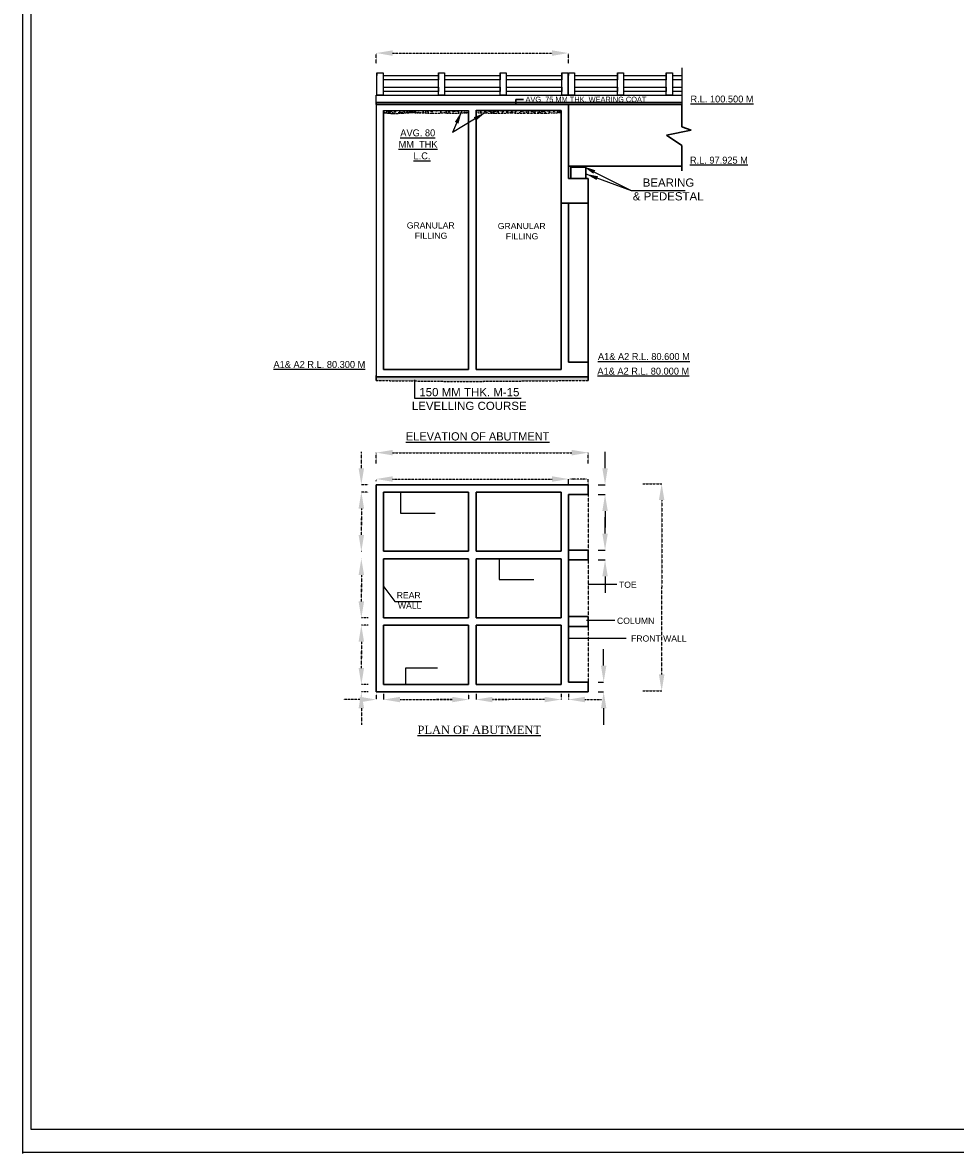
# Model space of a CAD drawing. Header units: inches. Extents: x -1841658761 to 3039153, y 1727 to 2165588347.
# Tile 27 of 41: x 579438 to 692978, y 826489 to 964042. Entities that reach past the tile are written whole.
import ezdxf

# ---------------------------------------------------------------- set-up
doc = ezdxf.new("R2010")
doc.units = ezdxf.units.IN
doc.header["$MEASUREMENT"] = 0
doc.linetypes.add('DASHED', pattern=[0.75, 0.5, -0.25])
doc.layers.add('text', color=7, linetype='Continuous')
doc.styles.add('02', font='romans.shx')
doc.dimstyles.get("Standard").update_dxf_attribs({"dimtxt": 0.18, "dimasz": 0.18, "dimexe": 0.18, "dimexo": 0.0625, "dimgap": 0.09, "dimtad": 0, "dimtih": 1, "dimtoh": 1, "dimdec": 4, "dimzin": 0, "dimdsep": 46, "dimtxsty": 'Standard', "dimcen": 0.09, "dimadec": 0, "dimazin": 0, "dimtfac": 1, "dimtdec": 4, "dimtofl": 0, "dimtmove": 0, "dimatfit": 3, "dimfxl": 1, "dimtolj": 1, "dimtzin": 0, "dimarcsym": 0})
pattern_1 = [(50, (-4437031.1, 937129.93), (717.26018, -62.752135), [75, -825]), (355, (-4437031.1, 937129.9), (-138.75133, 752.19213), [60, -660]), (100.4514, (-4436971.34, 937124.7), (578.50938, 689.43954), [63.74019, -701.14211]), (46.1842, (-4437031.1, 937329.9), (1067.24105, -165.51901), [112.5, -1237.5]), (96.6356, (-4436942.2, 937316.1), (934.6627, 974.11787), [95.61029, -1051.713]), (351.1842, (-4437031.1, 937329.9), (934.66195, 974.1186), [90, -990]), (21, (-4436931.1, 937279.93), (596.90705, -402.61889), [75, -825]), (326, (-4436931.1, 937279.9), (243.31533, 725.15005), [60, -660]), (71.4514, (-4436881.4, 937246.4), (840.22263, 322.5305), [63.74019, -701.14211]), (37.5, (-4437031.1, 937129.93), (12.159855, 332.893854), [0, -652, 0, -670, 0, -662.5]), (7.5, (-4437031.1, 937129.93), (263.069537, 394.411712), [0, -382, 0, -637, 0, -252.5]), (327.5, (-4437254.1, 937129.93), (533.822436, -22.554872), [0, -250, 0, -780, 0, -1035]), (317.5, (-4437354.1, 937129.93), (583.18617, 100.104982), [0, -325, 0, -518, 0, -735])]

# ---------------------------------------------------------------- blocks, each defined once
blk = doc.blocks.new('*D105')
at = {"color": 3, "lineweight": -2, "transparency": 16777216}
for p, q in [((650164, 885829), (650164, 887829)), ((649498, 883829), (650164, 883829)), ((649498, 882629), (650164, 882629)), ((650164, 880629), (650164, 878629))]:
    blk.add_line(p, q, dxfattribs=at)
at = {"color": 3, "transparency": 16777216}
for points in [[(649831, 885829), (650497, 885829), (650164, 883829)], [(649831, 880629), (650497, 880629), (650164, 882629)]]:
    blk.add_solid(points, dxfattribs=at)
at = {"layer": 'Defpoints', "color": 0, "transparency": 16777216}
for p in [(649498, 883829), (649498, 882629), (650164, 882629)]:
    blk.add_point(p, dxfattribs=at)
at = {"color": 0, "lineweight": 30, "transparency": 16777216, "insert": (650164, 883229), "char_height": 0.18, "attachment_point": 5}
blk.add_mtext('\\A1;400', dxfattribs=at)
blk = doc.blocks.new('*D106')
at = {"color": 3, "lineweight": -2, "transparency": 16777216}
for p, q in [((650333, 901879), (650333, 903879)), ((649498, 899879), (650333, 899879)), ((649498, 898679), (650333, 898679)), ((650333, 896679), (650333, 894679))]:
    blk.add_line(p, q, dxfattribs=at)
at = {"color": 3, "transparency": 16777216}
for points in [[(650000, 901879), (650666, 901879), (650333, 899879)], [(650000, 896679), (650666, 896679), (650333, 898679)]]:
    blk.add_solid(points, dxfattribs=at)
at = {"layer": 'Defpoints', "color": 0, "transparency": 16777216}
for p in [(649498, 899879), (650333, 899879), (649498, 898679)]:
    blk.add_point(p, dxfattribs=at)
at = {"color": 0, "lineweight": 30, "transparency": 16777216, "insert": (650333, 899279), "char_height": 0.18, "attachment_point": 5}
blk.add_mtext('\\A1;400', dxfattribs=at)
blk = doc.blocks.new('*D107')
at = {"color": 3, "lineweight": -2, "transparency": 16777216}
for p, q in [((650333, 909829), (650333, 911829)), ((649498, 907829), (650333, 907829)), ((649498, 906629), (650333, 906629)), ((650333, 904629), (650333, 902629))]:
    blk.add_line(p, q, dxfattribs=at)
at = {"color": 3, "transparency": 16777216}
for points in [[(650000, 909829), (650666, 909829), (650333, 907829)], [(650000, 904629), (650666, 904629), (650333, 906629)]]:
    blk.add_solid(points, dxfattribs=at)
at = {"layer": 'Defpoints', "color": 0, "transparency": 16777216}
for p in [(649498, 907829), (649498, 906629), (650333, 906629)]:
    blk.add_point(p, dxfattribs=at)
at = {"color": 0, "lineweight": 30, "transparency": 16777216, "insert": (650333, 907229), "char_height": 0.18, "attachment_point": 5}
blk.add_mtext('\\A1;400', dxfattribs=at)
blk = doc.blocks.new('*D108')
at = {"color": 0, "linetype": 'DASHED', "lineweight": -2, "transparency": 16777216}
for p, q in [((622482, 959082), (622482, 960338)), ((624482, 960338), (643882, 960338)), ((645882, 959082), (645882, 960338))]:
    blk.add_line(p, q, dxfattribs=at)
at = {"color": 0, "linetype": 'DASHED', "transparency": 16777216}
for points in [[(624482, 960671), (624482, 960004), (622482, 960338)], [(643882, 960671), (643882, 960004), (645882, 960338)]]:
    blk.add_solid(points, dxfattribs=at)
at = {"layer": 'Defpoints', "color": 0, "linetype": 'DASHED', "transparency": 16777216}
for p in [(645882, 960338), (622482, 959082), (645882, 959082)]:
    blk.add_point(p, dxfattribs=at)
at = {"color": 0, "linetype": 'DASHED', "transparency": 16777216, "insert": (634182, 960338), "char_height": 0.18, "attachment_point": 5}
blk.add_mtext('\\A1;ABUTMENT - 7800', dxfattribs=at)
blk = doc.blocks.new('*D109')
at = {"color": 0, "linetype": 'DASHED', "lineweight": -2, "transparency": 16777216}
for p, q in [((622482, 910426), (622482, 911728)), ((624482, 911728), (646282, 911728)), ((648282, 910426), (648282, 911728))]:
    blk.add_line(p, q, dxfattribs=at)
at = {"color": 0, "linetype": 'DASHED', "transparency": 16777216}
for points in [[(624482, 912062), (624482, 911395), (622482, 911728)], [(646282, 912062), (646282, 911395), (648282, 911728)]]:
    blk.add_solid(points, dxfattribs=at)
at = {"layer": 'Defpoints', "color": 0, "linetype": 'DASHED', "transparency": 16777216}
for p in [(648282, 911728), (622482, 910426), (648282, 910426)]:
    blk.add_point(p, dxfattribs=at)
at = {"color": 0, "linetype": 'DASHED', "transparency": 16777216, "insert": (635382, 911728), "char_height": 0.18, "attachment_point": 5}
blk.add_mtext('\\A1;8600', dxfattribs=at)
blk = doc.blocks.new('*D110')
at = {"color": 0, "linetype": 'DASHED', "lineweight": -2, "transparency": 16777216}
for p, q in [((622469, 908257), (622469, 908520)), ((624469, 908520), (643882, 908520)), ((645882, 907842), (645882, 908520))]:
    blk.add_line(p, q, dxfattribs=at)
at = {"color": 0, "linetype": 'DASHED', "transparency": 16777216}
for points in [[(624469, 908854), (624469, 908187), (622469, 908520)], [(643882, 908854), (643882, 908187), (645882, 908520)]]:
    blk.add_solid(points, dxfattribs=at)
at = {"layer": 'Defpoints', "color": 0, "linetype": 'DASHED', "transparency": 16777216}
for p in [(622469, 908257), (645882, 908520), (645882, 907842)]:
    blk.add_point(p, dxfattribs=at)
at = {"color": 0, "linetype": 'DASHED', "transparency": 16777216, "insert": (634176, 908520), "char_height": 0.18, "attachment_point": 5}
blk.add_mtext('\\A1;7800', dxfattribs=at)
blk = doc.blocks.new('*D111')
at = {"color": 0, "linetype": 'DASHED', "lineweight": -2, "transparency": 16777216}
for p, q in [((620669, 909829), (620669, 911829)), ((621508, 907829), (620669, 907829)), ((621508, 906929), (620669, 906929)), ((620669, 904929), (620669, 902929))]:
    blk.add_line(p, q, dxfattribs=at)
at = {"color": 0, "linetype": 'DASHED', "transparency": 16777216}
for points in [[(620335, 909829), (621002, 909829), (620669, 907829)], [(620335, 904929), (621002, 904929), (620669, 906929)]]:
    blk.add_solid(points, dxfattribs=at)
at = {"layer": 'Defpoints', "color": 0, "linetype": 'DASHED', "transparency": 16777216}
for p in [(620669, 907829), (621508, 907829), (621508, 906929)]:
    blk.add_point(p, dxfattribs=at)
at = {"color": 0, "linetype": 'DASHED', "transparency": 16777216, "insert": (620669, 907379), "char_height": 0.18, "attachment_point": 5}
blk.add_mtext('\\A1;300', dxfattribs=at)
blk = doc.blocks.new('*D112')
at = {"color": 0, "linetype": 'DASHED', "lineweight": -2, "transparency": 16777216}
for p, q in [((621508, 906929), (620669, 906929)), ((620669, 904929), (620669, 903329)), ((620669, 901729), (620669, 903329)), ((620643, 899729), (620669, 899729))]:
    blk.add_line(p, q, dxfattribs=at)
at = {"color": 0, "linetype": 'DASHED', "transparency": 16777216}
for points in [[(620335, 904929), (621002, 904929), (620669, 906929)], [(620335, 901729), (621002, 901729), (620669, 899729)]]:
    blk.add_solid(points, dxfattribs=at)
at = {"layer": 'Defpoints', "color": 0, "linetype": 'DASHED', "transparency": 16777216}
for p in [(621508, 906929), (620643, 899729), (620669, 899729)]:
    blk.add_point(p, dxfattribs=at)
at = {"color": 0, "linetype": 'DASHED', "transparency": 16777216, "insert": (620669, 903329), "char_height": 0.18, "attachment_point": 5}
blk.add_mtext('\\A1;2400', dxfattribs=at)
blk = doc.blocks.new('*D113')
at = {"color": 0, "linetype": 'DASHED', "lineweight": -2, "transparency": 16777216}
for p, q in [((620669, 901729), (620669, 903729)), ((620643, 899729), (620669, 899729)), ((620669, 898829), (620669, 898829)), ((620669, 896829), (620669, 894829))]:
    blk.add_line(p, q, dxfattribs=at)
at = {"color": 0, "linetype": 'DASHED', "transparency": 16777216}
for points in [[(620335, 901729), (621002, 901729), (620669, 899729)], [(620335, 896829), (621002, 896829), (620669, 898829)]]:
    blk.add_solid(points, dxfattribs=at)
at = {"layer": 'Defpoints', "color": 0, "linetype": 'DASHED', "transparency": 16777216}
for p in [(620643, 899729), (620669, 898829), (620669, 898829)]:
    blk.add_point(p, dxfattribs=at)
at = {"color": 0, "linetype": 'DASHED', "transparency": 16777216, "insert": (620669, 899279), "char_height": 0.18, "attachment_point": 5}
blk.add_mtext('\\A1;300', dxfattribs=at)
blk = doc.blocks.new('*D114')
at = {"color": 0, "linetype": 'DASHED', "lineweight": -2, "transparency": 16777216}
for p, q in [((620669, 898829), (620669, 898829)), ((620669, 896829), (620669, 895229)), ((620669, 893629), (620669, 895229)), ((621495, 891629), (620669, 891629))]:
    blk.add_line(p, q, dxfattribs=at)
at = {"color": 0, "linetype": 'DASHED', "transparency": 16777216}
for points in [[(620335, 896829), (621002, 896829), (620669, 898829)], [(620335, 893629), (621002, 893629), (620669, 891629)]]:
    blk.add_solid(points, dxfattribs=at)
at = {"layer": 'Defpoints', "color": 0, "linetype": 'DASHED', "transparency": 16777216}
for p in [(620669, 898829), (620669, 891629), (621495, 891629)]:
    blk.add_point(p, dxfattribs=at)
at = {"color": 0, "linetype": 'DASHED', "transparency": 16777216, "insert": (620669, 895229), "char_height": 0.18, "attachment_point": 5}
blk.add_mtext('\\A1;2400', dxfattribs=at)
blk = doc.blocks.new('*D115')
at = {"color": 0, "linetype": 'DASHED', "lineweight": -2, "transparency": 16777216}
for p, q in [((620669, 893629), (620669, 895629)), ((621495, 891629), (620669, 891629)), ((621495, 890729), (620669, 890729)), ((620669, 888729), (620669, 886729))]:
    blk.add_line(p, q, dxfattribs=at)
at = {"color": 0, "linetype": 'DASHED', "transparency": 16777216}
for points in [[(620335, 893629), (621002, 893629), (620669, 891629)], [(620335, 888729), (621002, 888729), (620669, 890729)]]:
    blk.add_solid(points, dxfattribs=at)
at = {"layer": 'Defpoints', "color": 0, "linetype": 'DASHED', "transparency": 16777216}
for p in [(621495, 891629), (620669, 890729), (621495, 890729)]:
    blk.add_point(p, dxfattribs=at)
at = {"color": 0, "linetype": 'DASHED', "transparency": 16777216, "insert": (620669, 891179), "char_height": 0.18, "attachment_point": 5}
blk.add_mtext('\\A1;300', dxfattribs=at)
blk = doc.blocks.new('*D116')
at = {"color": 0, "linetype": 'DASHED', "lineweight": -2, "transparency": 16777216}
for p, q in [((621495, 890729), (620669, 890729)), ((620669, 888729), (620669, 887129)), ((620669, 885529), (620669, 887129)), ((621495, 883529), (620669, 883529))]:
    blk.add_line(p, q, dxfattribs=at)
at = {"color": 0, "linetype": 'DASHED', "transparency": 16777216}
for points in [[(620335, 888729), (621002, 888729), (620669, 890729)], [(620335, 885529), (621002, 885529), (620669, 883529)]]:
    blk.add_solid(points, dxfattribs=at)
at = {"layer": 'Defpoints', "color": 0, "linetype": 'DASHED', "transparency": 16777216}
for p in [(621495, 890729), (620669, 883529), (621495, 883529)]:
    blk.add_point(p, dxfattribs=at)
at = {"color": 0, "linetype": 'DASHED', "transparency": 16777216, "insert": (620669, 887129), "char_height": 0.18, "attachment_point": 5}
blk.add_mtext('\\A1;2400', dxfattribs=at)
blk = doc.blocks.new('*D117')
at = {"color": 0, "linetype": 'DASHED', "lineweight": -2, "transparency": 16777216}
for p, q in [((620669, 885529), (620669, 887529)), ((621495, 883529), (620669, 883529)), ((621495, 882629), (620669, 882629)), ((620669, 880629), (620669, 878629))]:
    blk.add_line(p, q, dxfattribs=at)
at = {"color": 0, "linetype": 'DASHED', "transparency": 16777216}
for points in [[(620335, 885529), (621002, 885529), (620669, 883529)], [(620335, 880629), (621002, 880629), (620669, 882629)]]:
    blk.add_solid(points, dxfattribs=at)
at = {"layer": 'Defpoints', "color": 0, "linetype": 'DASHED', "transparency": 16777216}
for p in [(621495, 883529), (620669, 882629), (621495, 882629)]:
    blk.add_point(p, dxfattribs=at)
at = {"color": 0, "linetype": 'DASHED', "transparency": 16777216, "insert": (620669, 883079), "char_height": 0.18, "attachment_point": 5}
blk.add_mtext('\\A1;300', dxfattribs=at)
blk = doc.blocks.new('*D118')
at = {"color": 0, "linetype": 'DASHED', "lineweight": -2, "transparency": 16777216}
for p, q in [((644982, 882389), (644982, 881696)), ((645882, 882389), (645882, 881696)), ((642982, 881696), (640982, 881696)), ((647882, 881696), (649882, 881696))]:
    blk.add_line(p, q, dxfattribs=at)
at = {"color": 0, "linetype": 'DASHED', "transparency": 16777216}
for points in [[(642982, 882029), (642982, 881363), (644982, 881696)], [(647882, 882029), (647882, 881363), (645882, 881696)]]:
    blk.add_solid(points, dxfattribs=at)
at = {"layer": 'Defpoints', "color": 0, "linetype": 'DASHED', "transparency": 16777216}
for p in [(644982, 882389), (645882, 882389), (645882, 881696)]:
    blk.add_point(p, dxfattribs=at)
at = {"color": 0, "linetype": 'DASHED', "transparency": 16777216, "insert": (645432, 881696), "char_height": 0.18, "attachment_point": 5}
blk.add_mtext('\\A1;300', dxfattribs=at)
blk = doc.blocks.new('*D119')
at = {"color": 0, "linetype": 'DASHED', "lineweight": -2, "transparency": 16777216}
for p, q in [((634632, 882389), (634632, 881694)), ((644982, 882389), (644982, 881694)), ((642982, 881694), (636632, 881694))]:
    blk.add_line(p, q, dxfattribs=at)
at = {"color": 0, "linetype": 'DASHED', "transparency": 16777216}
for points in [[(636632, 882028), (636632, 881361), (634632, 881694)], [(642982, 882028), (642982, 881361), (644982, 881694)]]:
    blk.add_solid(points, dxfattribs=at)
at = {"layer": 'Defpoints', "color": 0, "linetype": 'DASHED', "transparency": 16777216}
for p in [(634632, 882389), (644982, 882389), (634632, 881694)]:
    blk.add_point(p, dxfattribs=at)
at = {"color": 0, "linetype": 'DASHED', "transparency": 16777216, "insert": (639807, 881694), "char_height": 0.18, "attachment_point": 5}
blk.add_mtext('\\A1;3450', dxfattribs=at)
blk = doc.blocks.new('*D120')
at = {"color": 0, "linetype": 'DASHED', "lineweight": -2, "transparency": 16777216}
for p, q in [((623382, 882389), (623382, 881694)), ((633732, 882376), (633732, 881694)), ((625382, 881694), (631732, 881694))]:
    blk.add_line(p, q, dxfattribs=at)
at = {"color": 0, "linetype": 'DASHED', "transparency": 16777216}
for points in [[(625382, 882028), (625382, 881361), (623382, 881694)], [(631732, 882028), (631732, 881361), (633732, 881694)]]:
    blk.add_solid(points, dxfattribs=at)
at = {"layer": 'Defpoints', "color": 0, "linetype": 'DASHED', "transparency": 16777216}
for p in [(623382, 882389), (633732, 882376), (633732, 881694)]:
    blk.add_point(p, dxfattribs=at)
at = {"color": 0, "linetype": 'DASHED', "transparency": 16777216, "insert": (628557, 881694), "char_height": 0.18, "attachment_point": 5}
blk.add_mtext('\\A1;3450', dxfattribs=at)
blk = doc.blocks.new('*D121')
at = {"color": 0, "linetype": 'DASHED', "lineweight": -2, "transparency": 16777216}
for p, q in [((633732, 882376), (633732, 881694)), ((634632, 882376), (634632, 881694)), ((631732, 881694), (629732, 881694)), ((636632, 881694), (638632, 881694))]:
    blk.add_line(p, q, dxfattribs=at)
at = {"color": 0, "linetype": 'DASHED', "transparency": 16777216}
for points in [[(631732, 882028), (631732, 881361), (633732, 881694)], [(636632, 882028), (636632, 881361), (634632, 881694)]]:
    blk.add_solid(points, dxfattribs=at)
at = {"layer": 'Defpoints', "color": 0, "linetype": 'DASHED', "transparency": 16777216}
for p in [(633732, 882376), (634632, 882376), (634632, 881694)]:
    blk.add_point(p, dxfattribs=at)
at = {"color": 0, "linetype": 'DASHED', "transparency": 16777216, "insert": (634182, 881694), "char_height": 0.18, "attachment_point": 5}
blk.add_mtext('\\A1;300', dxfattribs=at)
blk = doc.blocks.new('*D122')
at = {"color": 0, "linetype": 'DASHED', "lineweight": -2, "transparency": 16777216}
for p, q in [((622482, 882376), (622482, 881694)), ((623382, 882376), (623382, 881694)), ((620482, 881694), (618482, 881694)), ((625382, 881694), (627382, 881694))]:
    blk.add_line(p, q, dxfattribs=at)
at = {"color": 0, "linetype": 'DASHED', "transparency": 16777216}
for points in [[(620482, 882028), (620482, 881361), (622482, 881694)], [(625382, 882028), (625382, 881361), (623382, 881694)]]:
    blk.add_solid(points, dxfattribs=at)
at = {"layer": 'Defpoints', "color": 0, "linetype": 'DASHED', "transparency": 16777216}
for p in [(622482, 882376), (623382, 882376), (622482, 881694)]:
    blk.add_point(p, dxfattribs=at)
at = {"color": 0, "linetype": 'DASHED', "transparency": 16777216, "insert": (622932, 881694), "char_height": 0.18, "attachment_point": 5}
blk.add_mtext('\\A1;300', dxfattribs=at)
blk = doc.blocks.new('*D137')
at = {"color": 0, "linetype": 'DASHED', "lineweight": -2, "transparency": 16777216}
for p, q in [((645882, 907829), (645882, 908520)), ((647668, 908520), (646496, 908520)), ((648282, 907829), (648282, 908520))]:
    blk.add_line(p, q, dxfattribs=at)
at = {"color": 0, "linetype": 'DASHED', "transparency": 16777216}
for points in [[(646496, 908623), (646496, 908418), (645882, 908520)], [(647668, 908623), (647668, 908418), (648282, 908520)]]:
    blk.add_solid(points, dxfattribs=at)
at = {"layer": 'Defpoints', "color": 0, "linetype": 'DASHED', "transparency": 16777216}
for p in [(645882, 908520), (645882, 907829), (648282, 907829)]:
    blk.add_point(p, dxfattribs=at)
at = {"color": 0, "linetype": 'DASHED', "transparency": 16777216, "insert": (647082, 908520), "char_height": 0.0553, "attachment_point": 5}
blk.add_mtext('\\A1;800', dxfattribs=at)
blk = doc.blocks.new('*D123')
at = {"color": 0, "linetype": 'DASHED', "lineweight": -2, "transparency": 16777216}
for p, q in [((654933, 907951), (657225, 907951)), ((657225, 905951), (657225, 895351)), ((657225, 884751), (657225, 895351)), ((654933, 882751), (657225, 882751))]:
    blk.add_line(p, q, dxfattribs=at)
at = {"color": 0, "linetype": 'DASHED', "transparency": 16777216}
for points in [[(656892, 905951), (657558, 905951), (657225, 907951)], [(656892, 884751), (657558, 884751), (657225, 882751)]]:
    blk.add_solid(points, dxfattribs=at)
at = {"layer": 'Defpoints', "color": 0, "linetype": 'DASHED', "transparency": 16777216}
for p in [(654933, 907951), (654933, 882751), (657225, 882751)]:
    blk.add_point(p, dxfattribs=at)
at = {"color": 0, "linetype": 'DASHED', "transparency": 16777216, "insert": (657225, 895351), "char_height": 0.18, "attachment_point": 5}
blk.add_mtext('\\A1;8400', dxfattribs=at)

msp = doc.modelspace()

# ---------------------------------------------------------------- hatches: boundary and pattern name
at = {"linetype": 'DASHED'}
h = msp.add_hatch(dxfattribs=at)
h.set_pattern_fill('AR-CONC', color=256, scale=100, style=0)
h.set_pattern_definition(pattern_1)
h.paths.add_polyline_path([(633731.90811, 953338.40017), (623381.90811, 953338.40017), (623381.90811, 953098.40017), (633731.90811, 953098.40017)])
h = msp.add_hatch(dxfattribs=at)
h.set_pattern_fill('AR-CONC', color=256, scale=100, style=0)
h.set_pattern_definition(pattern_1)
h.paths.add_polyline_path([(644981.90811, 953338.40017), (634631.90811, 953338.40017), (634631.90811, 953098.40017), (644981.90811, 953098.40017)])
msp.add_hatch(color=256, dxfattribs=at).paths.add_polyline_path([(647681.90811, 946588.40017), (646481.90811, 946588.40017), (646481.90811, 946471.40017), (647681.90811, 946471.40017)])
h = msp.add_hatch(dxfattribs=at)
h.set_pattern_fill('AR-CONC', color=256, scale=100, style=0)
h.set_pattern_definition(pattern_1)
h.paths.add_polyline_path([(648281.90811, 920957.16518), (622481.90811, 920957.16518), (622481.90811, 920507.16518), (626633.40071, 920455.96188), (632739.26263, 920380.65397), (638033.88261, 920427.60528), (645103.04661, 920490.0398), (648281.90811, 920507.16518)])

# ---------------------------------------------------------------- linework, layer by layer
for p, q in [((579437.94207, 983781.73515), (579437.94207, 826488.86722)), ((580437.94207, 983781.73515), (580437.94207, 829427.91236)), ((622556.90811, 955213.40017), (622556.90811, 957913.40017)), ((622556.90811, 957913.40017), (623306.90811, 957913.40017)), ((622556.90811, 957913.40017), (622556.90811, 957613.40017)), ((622556.90811, 955213.40017), (622556.90811, 957913.40017)), ((623306.90811, 957913.40017), (623306.90811, 957613.40017)), ((623306.90811, 957613.40017), (623306.90811, 955213.40017)), ((623306.90811, 957613.40017), (630056.90811, 957613.40017)), ((630056.90811, 955213.40017), (630056.90811, 957913.40017)), ((630056.90811, 957913.40017), (630806.90811, 957913.40017)), ((630056.90811, 957913.40017), (630056.90811, 957613.40017)), ((630056.90811, 957613.40017), (630056.90811, 957073.40017)), ((630806.90811, 957913.40017), (630806.90811, 957613.40017)), ((630806.90811, 957613.40017), (630806.90811, 955213.40017)), ((630806.90811, 957613.40017), (637556.90811, 957613.40017)), ((637556.90811, 955213.40017), (637556.90811, 957913.40017)), ((637556.90811, 957913.40017), (638306.90811, 957913.40017)), ((637556.90811, 957913.40017), (637556.90811, 957613.40017)), ((637556.90811, 957613.40017), (637556.90811, 957073.40017)), ((638306.90811, 957913.40017), (638306.90811, 957613.40017)), ((638306.90811, 957613.40017), (638306.90811, 955213.40017)), ((638306.90811, 957613.40017), (645056.90811, 957613.40017)), ((645056.90811, 955213.40017), (645056.90811, 957913.40017)), ((645056.90811, 957913.40017), (645806.90811, 957913.40017)), ((645056.90811, 957913.40017), (645056.90811, 957613.40017)), ((645056.90811, 957613.40017), (645056.90811, 957073.40017)), ((645806.90811, 957913.40017), (645806.90811, 957564.64757)), ((645806.90811, 957564.64757), (645806.90811, 955213.40017)), ((645881.90811, 955213.40017), (645881.90811, 957913.40017)), ((645881.90811, 957913.40017), (646631.90811, 957913.40017)), ((645881.90811, 957913.40017), (645881.90811, 957613.40017)), ((645881.90811, 955213.40017), (645881.90811, 957913.40017)), ((646631.90811, 957913.40017), (646631.90811, 957613.40017)), ((646631.90811, 957613.40017), (646631.90811, 955213.40017)), ((646631.90811, 957613.40017), (651836.90811, 957613.40017)), ((651836.90811, 955213.40017), (651836.90811, 957913.40017)), ((651836.90811, 957913.40017), (652586.90811, 957913.40017)), ((651836.90811, 957913.40017), (651836.90811, 957613.40017)), ((651836.90811, 957613.40017), (651836.90811, 957073.40017)), ((652586.90811, 957913.40017), (652586.90811, 957613.40017)), ((652586.90811, 957613.40017), (652586.90811, 955213.40017)), ((652586.90811, 957613.40017), (657791.90811, 957613.40017)), ((657791.90811, 955213.40017), (657791.90811, 957913.40017)), ((657791.90811, 957913.40017), (658541.90811, 957913.40017)), ((657791.90811, 957913.40017), (657791.90811, 957613.40017)), ((657791.90811, 957613.40017), (657791.90811, 957073.40017)), ((657791.90811, 957613.40017), (657791.90811, 957073.40017)), ((658541.90811, 957913.40017), (658541.90811, 957613.40017)), ((658541.90811, 957613.40017), (658541.90811, 955213.40017)), ((658541.90811, 957613.40017), (659660.13092, 957613.40017)), ((659660.13092, 958539.99566), (659660.13092, 954088.40017)), ((630056.90811, 957073.40017), (623306.90811, 957073.40017)), ((623306.90811, 957073.40017), (623306.90811, 956203.40017)), ((623306.90811, 956203.40017), (630056.90811, 956203.40017)), ((630056.90811, 956203.40017), (630056.90811, 955663.40017)), ((637556.90811, 957073.40017), (630806.90811, 957073.40017)), ((630806.90811, 957073.40017), (630806.90811, 956203.40017)), ((630806.90811, 956203.40017), (637556.90811, 956203.40017)), ((637556.90811, 956203.40017), (637556.90811, 955663.40017)), ((645056.90811, 957073.40017), (638306.90811, 957073.40017)), ((638306.90811, 957073.40017), (638306.90811, 956203.40017)), ((638306.90811, 956203.40017), (645056.90811, 956203.40017)), ((645056.90811, 956203.40017), (645056.90811, 955663.40017)), ((651836.90811, 957073.40017), (646631.90811, 957073.40017)), ((646631.90811, 957073.40017), (646631.90811, 956203.40017)), ((646631.90811, 956203.40017), (651836.90811, 956203.40017)), ((651836.90811, 956203.40017), (651836.90811, 955663.40017)), ((652586.90811, 957073.40017), (652586.90811, 956203.40017)), ((657791.90811, 957073.40017), (652586.90811, 957073.40017)), ((652586.90811, 957073.40017), (652586.90811, 956203.40017)), ((652586.90811, 956203.40017), (657791.90811, 956203.40017)), ((657791.90811, 956203.40017), (657791.90811, 955663.40017)), ((657791.90811, 956203.40017), (657791.90811, 955663.40017)), ((658541.90811, 957073.40017), (658541.90811, 956203.40017)), ((659660.13092, 957073.40017), (658541.90811, 957073.40017)), ((658541.90811, 957073.40017), (658541.90811, 956203.40017)), ((658541.90811, 956203.40017), (659660.13092, 956203.40017)), ((622481.90811, 954313.40017), (622481.90811, 955213.40017)), ((622481.90811, 955213.40017), (659660.13092, 955213.40017)), ((622481.90811, 955213.40017), (622556.90811, 955213.40017)), ((623306.90811, 955213.40017), (622556.90811, 955213.40017)), ((630056.90811, 955663.40017), (623306.90811, 955663.40017)), ((630806.90811, 955213.40017), (630056.90811, 955213.40017)), ((637556.90811, 955663.40017), (630806.90811, 955663.40017)), ((638306.90811, 955213.40017), (637556.90811, 955213.40017)), ((645056.90811, 955663.40017), (638306.90811, 955663.40017)), ((645806.90811, 955213.40017), (645056.90811, 955213.40017)), ((645806.90811, 955213.40017), (645881.90811, 955213.40017)), ((646631.90811, 955213.40017), (645881.90811, 955213.40017)), ((651836.90811, 955663.40017), (646631.90811, 955663.40017)), ((652586.90811, 955213.40017), (651836.90811, 955213.40017)), ((657791.90811, 955663.40017), (652586.90811, 955663.40017)), ((658541.90811, 955213.40017), (657791.90811, 955213.40017)), ((659660.13092, 955663.40017), (658541.90811, 955663.40017)), ((622481.90811, 954088.40017), (622481.90811, 920507.16518)), ((623381.90811, 953338.40017), (633731.90811, 953338.40017)), ((623381.90811, 953338.40017), (623381.90811, 953098.40017)), ((623381.90811, 953338.40017), (623381.90811, 953098.40017)), ((645941.90811, 946588.40017), (645941.90811, 954088.40017)), ((580437.94207, 829427.91236), (937481.23927, 829427.91236)), ((579437.94207, 826632.14667), (939919.87724, 826632.14667))]:
    msp.add_line(p, q)
at = {"lineweight": 30}
for p, q in [((639458.60437, 954181.52041), (639458.60437, 954690.51672)), ((639458.60437, 954690.51672), (640406.29612, 954690.51672)), ((622481.90811, 954088.40017), (622481.90811, 954313.40017)), ((622481.90811, 954313.40017), (659660.13092, 954313.40017)), ((622481.90811, 954088.40017), (659660.13092, 954088.40017)), ((623381.90811, 921857.16518), (623381.90811, 953338.40017)), ((623381.90811, 953338.40017), (623381.90811, 953338.40017)), ((633731.90811, 921857.16518), (633731.90811, 953338.40017)), ((634631.90811, 921857.16518), (634631.90811, 953338.40017)), ((634631.90811, 953338.40017), (644981.90811, 953338.40017)), ((644981.90811, 953338.40017), (644981.90811, 930819.65017)), ((644981.90811, 953338.40017), (644981.90811, 953338.40017)), ((645881.90811, 954088.40017), (645881.90811, 945088.40017)), ((659660.13092, 954088.40017), (659660.13092, 951356.59521)), ((659660.13092, 954088.40017), (659660.13092, 954088.40017)), ((660808.6139, 950978.96537), (657827.87414, 950367.25596)), ((659660.13092, 951356.59521), (660808.6139, 950978.96537)), ((657827.87414, 950367.25596), (659660.13092, 949083.22979)), ((659660.13092, 949083.22979), (659660.13092, 946012.96475)), ((659660.13092, 946588.40017), (645941.90811, 946588.40017)), ((646181.90811, 945088.40017), (646181.90811, 946471.40017)), ((647981.90811, 946471.40017), (646181.90811, 946471.40017)), ((647681.90811, 946588.40017), (646481.90811, 946588.40017)), ((646481.90811, 946588.40017), (646481.90811, 946471.40017)), ((647681.90811, 946471.40017), (647681.90811, 946588.40017)), ((647981.90811, 946471.40017), (647681.90811, 946471.40017)), ((648281.90811, 946588.40017), (647981.90811, 946588.40017)), ((647981.90811, 946471.40017), (647981.90811, 945088.40017)), ((647981.90811, 946471.40017), (647981.90811, 946471.40017)), ((646181.90811, 945088.40017), (645881.90811, 945088.40017)), ((647981.90811, 945088.40017), (646181.90811, 945088.40017)), ((647981.90811, 945088.40017), (648281.90811, 945088.40017)), ((648281.90811, 922757.16518), (648281.90811, 945088.40017)), ((648281.90811, 945088.40017), (648281.90811, 942088.40017)), ((648281.90811, 942088.40017), (644981.90811, 942088.40017)), ((645881.90811, 922757.16518), (645881.90811, 942088.40017)), ((644981.90811, 930819.65017), (644981.90811, 921857.16518)), ((623381.90811, 921857.16518), (633731.90811, 921857.16518)), ((634631.90811, 921857.16518), (644981.90811, 921857.16518)), ((645881.90811, 922757.16518), (645881.90811, 922757.16518)), ((648281.90811, 922757.16518), (645881.90811, 922757.16518)), ((648281.90811, 920507.16518), (648281.90811, 922757.16518)), ((622481.90811, 920507.16518), (622481.90811, 921107.16518)), ((622481.90811, 920507.16518), (622481.90811, 920957.16518)), ((622481.90811, 920957.16518), (648281.90811, 920957.16518)), ((623381.90811, 920957.16518), (633731.90811, 920957.16518)), ((644981.90811, 920957.16518), (634631.90811, 920957.16518)), ((622481.90811, 906928.94059), (622481.90811, 907828.94059)), ((622481.90811, 907828.94059), (623381.90811, 907828.94059)), ((622481.90811, 899728.94059), (622481.90811, 906928.94059)), ((623381.90811, 907828.94059), (634631.90811, 907828.94059)), ((623381.90811, 906928.94059), (633731.90811, 906928.94059)), ((623381.90811, 899728.94059), (623381.90811, 906928.94059)), ((633731.90811, 899728.94059), (633731.90811, 906928.94059)), ((644981.90811, 907828.94059), (634631.90811, 907828.94059)), ((644981.90811, 906928.94059), (634631.90811, 906928.94059)), ((634631.90811, 899728.94059), (634631.90811, 906928.94059)), ((648281.90811, 907828.94059), (644981.90811, 907828.94059)), ((644981.90811, 899728.94059), (644981.90811, 906928.94059)), ((645881.90811, 907828.94059), (645881.90811, 907828.94059)), ((648281.90811, 906628.94059), (645881.90811, 906628.94059)), ((645881.90811, 906628.94059), (645881.90811, 883828.94059)), ((648281.90811, 907828.94059), (648281.90811, 906628.94059)), ((648281.90811, 906628.94059), (648281.90811, 907828.94059)), ((648281.90811, 907828.94059), (648281.90811, 907828.94059)), ((622481.90811, 898828.94059), (622481.90811, 899728.94059)), ((623381.90811, 899728.94059), (633731.90811, 899728.94059)), ((644981.90811, 899728.94059), (634631.90811, 899728.94059)), ((644981.90811, 899728.94059), (644981.90811, 899878.94059)), ((645881.90811, 899878.94059), (648281.90811, 899878.94059)), ((648281.90811, 899878.94059), (648281.90811, 898678.94059)), ((622481.90811, 891628.94059), (622481.90811, 898828.94059)), ((623381.90811, 898828.94059), (633731.90811, 898828.94059)), ((623381.90811, 891628.94059), (623381.90811, 898828.94059)), ((633731.90811, 891628.94059), (633731.90811, 898828.94059)), ((644981.90811, 898828.94059), (634631.90811, 898828.94059)), ((634631.90811, 891628.94059), (634631.90811, 898828.94059)), ((644981.90811, 891628.94059), (644981.90811, 898828.94059)), ((648281.90811, 898678.94059), (645881.90811, 898678.94059)), ((622481.90811, 890728.94059), (622481.90811, 891628.94059)), ((623381.90811, 891628.94059), (633731.90811, 891628.94059)), ((644981.90811, 891628.94059), (634631.90811, 891628.94059)), ((644981.90811, 891628.94059), (644981.90811, 891778.94059)), ((645881.90811, 891778.94059), (648281.90811, 891778.94059)), ((648281.90811, 891778.94059), (648281.90811, 890578.94059)), ((622481.90811, 890728.94059), (622481.90811, 883528.94059)), ((623381.90811, 890728.94059), (633731.90811, 890728.94059)), ((623381.90811, 890728.94059), (623381.90811, 883528.94059)), ((633731.90811, 890728.94059), (633731.90811, 883528.94059)), ((644981.90811, 890728.94059), (634631.90811, 890728.94059)), ((634631.90811, 890728.94059), (634631.90811, 883528.94059)), ((644981.90811, 883528.94059), (644981.90811, 890728.94059)), ((648281.90811, 890578.94059), (645881.90811, 890578.94059)), ((622481.90811, 882628.94059), (622481.90811, 883528.94059)), ((623381.90811, 883528.94059), (633731.90811, 883528.94059)), ((634631.90811, 883528.94059), (644981.90811, 883528.94059)), ((648281.90811, 883828.94059), (645881.90811, 883828.94059)), ((648281.90811, 882628.94059), (648281.90811, 883828.94059)), ((622481.90811, 882628.94059), (645881.90811, 882628.94059)), ((645881.90811, 882628.94059), (648281.90811, 882628.94059))]:
    msp.add_line(p, q, dxfattribs=at)
at = {"linetype": 'DASHED'}
for p, q in [((623381.90811, 953098.40017), (624632.47373, 952966.078)), ((624632.47373, 952966.078), (626729.42022, 953102.65479)), ((626729.42022, 953102.65479), (629305.02145, 953022.98562)), ((629305.02145, 953022.98562), (630752.37022, 953057.12919)), ((630752.37022, 953057.12919), (631823.63826, 953011.60359)), ((631823.63826, 953011.60359), (633731.90811, 953098.40017)), ((634631.90811, 953098.40017), (636874.30383, 953017.90184)), ((636874.30383, 953017.90184), (638855.61191, 953058.07853)), ((638855.61191, 953058.07853), (640736.34531, 953017.90184)), ((640736.34531, 953017.90184), (643174.84795, 953037.63102)), ((643174.84795, 953037.63102), (644981.90811, 953098.40017)), ((622481.90811, 920507.16518), (626633.40071, 920455.96188)), ((626633.40071, 920455.96188), (632739.26263, 920380.65397)), ((632739.26263, 920380.65397), (638033.88261, 920427.60528)), ((638033.88261, 920427.60528), (645103.04661, 920490.0398)), ((645103.04661, 920490.0398), (648281.90811, 920507.16518))]:
    msp.add_line(p, q, dxfattribs=at)
at = {"color": 0, "linetype": 'DASHED'}
msp.add_line((648281.90811, 906628.94059), (648281.90811, 882628.94059), dxfattribs=at)
at = {"color": 1}
for p, q in [((622481.90811, 903816.44059), (622481.90811, 886628.94059)), ((641731.90811, 882628.94059), (643098.86788, 882628.94059))]:
    msp.add_line(p, q, dxfattribs=at)

# ---------------------------------------------------------------- texts
at = {"attachment_point": 1}
for s, insert, char_height, width in [('{\\C256;AVG. 75 MM THK. WEARING COAT}', (640653.76625, 955028.7898), 650, 15168.5238016), ('{\\LR.L. 100.500 M}', (660730.96913, 955169.12216), 840, 7943.13397), ('\\pi746.68;{\\LAVG. 80 \\P\\pi536.68;MM  THK \\P\\pi2356.7;L.C.}', (624666.63266, 951052.15381), 840, 6673.3530822), ('{\\LR.L. 97.925 M}', (660662.1038, 947729.48386), 840, 7943.13397), ('{\\LELEVATION OF ABUTMENT }', (626091.6739, 914211.42666), 1000, 20680.0785172), ('{\\fTimes New Roman|b0|i0|c0|p18;\\LPLAN OF ABUTMENT}', (627509.77488, 878514.27097), 1000, 14721.3366035)]:
    msp.add_mtext(s, dxfattribs=dict(at, insert=insert, char_height=char_height, width=width))
at = {"color": 1, "char_height": 840, "attachment_point": 1}
for s, insert in [('{\\L\\C256;A1& A2 R.L. 80.600 M}', (649469.43035, 923842.29152)), ('{\\L\\C256;A1& A2 R.L. 80.300 M}', (609975.79982, 922876.14001))]:
    msp.add_mtext(s, dxfattribs=dict(at, insert=insert))
at = {"color": 1, "insert": (649401.56509, 922064.4164), "char_height": 840, "width": 11506.2088913, "attachment_point": 1}
msp.add_mtext('{\\L\\C256;A1& A2 R.L. 80.000 M}', dxfattribs=at)
at = {"layer": 'text', "color": 0, "ltscale": 100, "attachment_point": 1, "style": '02'}
for s, insert, char_height, width in [('\\pi2381;{\\fArial|b0|i0|c0|p34;BEARING \\P\\pi1176;& PEDESTAL\\H1.0213x; }', (652532.70839, 945080.68553), 1000, 10860.2151785), ('\\pi20.158;{\\fArial|b0|i0|c0|p34;GRANULAR \\P\\pi992.7;FILLING}', (626180.43854, 939745.92548), 750, 5793.2142857), ('\\pi20.158;{\\fArial|b0|i0|c0|p34;GRANULAR \\P\\pi992.7;FILLING}', (637258.1716, 939675.00377), 750, 5793.2142857), ('\\pi965.1;{\\fArial|b0|i0|c0|p34;150 MM THK. M-15\\P\\pi56.16;LEVELLING COURSE}', (626760.20679, 919590.63896), 1000, 13909.7271487), ('{\\fArial|b0|i0|c0|p34;TOE}', (652028.36385, 896039.58938), 750, 1971.7857143), ('\\pi310.38;{\\fArial|b0|i0|c0|p34;REAR\\P\\pi164.57; WALL}', (624668.51492, 894760.07725), 750, 3436.0714286), ('{\\fArial|b0|i0|c0|p34;COLUMN}', (651789.64774, 891652.27841), 750, 1971.7857143), ('{\\fArial|b0|i0|c0|p34;FRONT WALL}', (653503.90899, 889495.91023), 750, 6971.7857143)]:
    msp.add_mtext(s, dxfattribs=dict(at, insert=insert, char_height=char_height, width=width))

# ---------------------------------------------------------------- dimensions: what is measured, and where the dimension line sits
at = {"color": 0, "linetype": 'DASHED'}
for base, p1, p2, text, override, picture, middle in [((645881.90811, 960337.62346), (622481.90811, 959081.98148), (645881.90811, 959081.98148), 'ABUTMENT - 7800', {"dimasz": 2000, "dimtad": 1, "dimcen": 0.05, "dimtix": 1, "dimfxl": 300}, '*D108', (634181.90811, 960337.80346)), ((648281.90811, 911728.1686), (622481.90811, 910425.50197), (648281.90811, 910425.50197), '8600', {"dimasz": 2000, "dimtad": 1, "dimcen": 0.05, "dimtix": 1, "dimfxl": 300}, '*D109', (635381.90811, 911728.3486)), ((645881.90811, 908520.28438), (622469.23311, 908256.59698), (645881.90811, 907841.61559), '7800', {"dimasz": 2000, "dimtad": 1, "dimcen": 0.05, "dimtix": 1, "dimfxl": 300}, '*D110', (634175.57061, 908520.46438)), ((645881.90811, 908520.28438), (648281.90811, 907828.94059), (645881.90811, 907828.94059), '800', {"dimscale": 0.307, "dimasz": 2000, "dimtad": 1, "dimcen": 0.05, "dimtix": 1, "dimfxl": 300, "dimtfillclr": 256}, '*D137', (647081.90811, 908520.33964)), ((622481.90811, 881694.27696), (623381.90811, 882376.44495), (622481.90811, 882376.44495), '300', {"dimasz": 2000, "dimtad": 1, "dimcen": 0.05, "dimtix": 1, "dimfxl": 300}, '*D122', (622931.90811, 881694.45696)), ((633731.90811, 881694.27696), (623381.90811, 882389.11995), (633731.90811, 882376.44495), '3450', {"dimasz": 2000, "dimtad": 1, "dimcen": 0.05, "dimtix": 1, "dimfxl": 300}, '*D120', (628556.90811, 881694.45696)), ((634631.90811, 881694.27696), (633731.90811, 882376.44495), (634631.90811, 882376.44495), '300', {"dimasz": 2000, "dimtad": 1, "dimcen": 0.05, "dimtix": 1, "dimfxl": 300}, '*D121', (634181.90811, 881694.45696)), ((634631.90811, 881694.27696), (644981.90811, 882389.11995), (634631.90811, 882389.11995), '3450', {"dimasz": 2000, "dimtad": 1, "dimcen": 0.05, "dimtix": 1, "dimfxl": 300}, '*D119', (639806.90811, 881694.45696)), ((645881.90811, 881695.89519), (644981.90811, 882389.11995), (645881.90811, 882389.11995), '300', {"dimasz": 2000, "dimtad": 1, "dimcen": 0.05, "dimtix": 1, "dimfxl": 300}, '*D118', (645431.90811, 881696.07519))]:
    dim = msp.add_linear_dim(base=base, p1=p1, p2=p2, text=text, dimstyle='Standard', override=override, dxfattribs=at)
    dim.commit()
    dim.dimension.update_dxf_attribs({"geometry": picture, "text_midpoint": middle})
for base, p1, p2, text, override, picture, middle in [((620668.80636, 907828.94059), (621508.16993, 906928.94059), (621508.16993, 907828.94059), '300', {"dimasz": 2000, "dimtad": 1, "dimcen": 0.05, "dimtix": 1, "dimfxl": 300}, '*D111', (620668.80636, 907378.94059)), ((657225.04708, 882751.25644), (654932.92966, 907951.25644), (654932.92966, 882751.25644), '8400', {"dimasz": 2000, "dimtad": 1, "dimcen": 0.05, "dimtix": 1, "dimfxl": 300, "dimtfillclr": 256}, '*D123', (657225.04708, 895351.25644)), ((620668.76073, 899728.94059), (621508.16993, 906928.94059), (620643.41073, 899728.94059), '2400', {"dimasz": 2000, "dimtad": 1, "dimcen": 0.05, "dimtix": 1, "dimfxl": 300}, '*D112', (620668.76073, 903328.94059)), ((620668.76073, 898828.94059), (620643.41073, 899728.94059), (620668.76073, 898828.94059), '300', {"dimasz": 2000, "dimtad": 1, "dimcen": 0.05, "dimtix": 1, "dimfxl": 300}, '*D113', (620668.76073, 899278.94059)), ((620668.76073, 891628.94059), (620668.76073, 898828.94059), (621495.49493, 891628.94059), '2400', {"dimasz": 2000, "dimtad": 1, "dimcen": 0.05, "dimtix": 1, "dimfxl": 300}, '*D114', (620668.76073, 895228.94059)), ((620668.76073, 890728.94059), (621495.49493, 891628.94059), (621495.49493, 890728.94059), '300', {"dimasz": 2000, "dimtad": 1, "dimcen": 0.05, "dimtix": 1, "dimfxl": 300}, '*D115', (620668.76073, 891178.94059)), ((620668.76073, 883528.94059), (621495.49493, 890728.94059), (621495.49493, 883528.94059), '2400', {"dimasz": 2000, "dimtad": 1, "dimcen": 0.05, "dimtix": 1, "dimfxl": 300}, '*D116', (620668.76073, 887128.94059)), ((620668.76073, 882628.94059), (621495.49493, 883528.94059), (621495.49493, 882628.94059), '300', {"dimasz": 2000, "dimtad": 1, "dimcen": 0.05, "dimtix": 1, "dimfxl": 300}, '*D117', (620668.76073, 883078.94059))]:
    dim = msp.add_linear_dim(base=base, p1=p1, p2=p2, angle=90, text=text, dimstyle='Standard', override=override, dxfattribs=at)
    dim.commit()
    dim.dimension.update_dxf_attribs({"geometry": picture, "text_midpoint": middle})
at = {"lineweight": 30}
for base, p1, p2, picture, middle in [((650333.06998, 906628.94059), (649497.68582, 907828.94059), (649497.68582, 906628.94059), '*D107', (650333.36998, 907228.94059)), ((650333.06998, 899878.94059), (649497.68582, 898678.94059), (649497.68582, 899878.94059), '*D106', (650333.36998, 899278.94059)), ((650164.06998, 882628.94059), (649497.68582, 883828.94059), (649497.68582, 882628.94059), '*D105', (650164.36998, 883228.94059))]:
    dim = msp.add_linear_dim(base=base, p1=p1, p2=p2, angle=90, text='400', dimstyle='Standard', override={"dimasz": 2000, "dimtad": 2, "dimcen": -0.05, "dimclrd": 3, "dimclre": 3, "dimtix": 1, "dimfxl": 300}, dxfattribs=at)
    dim.commit()
    dim.dimension.update_dxf_attribs({"geometry": picture, "text_midpoint": middle})

# ---------------------------------------------------------------- leaders
at = {"color": 0}
for points in [[(632875.15299, 953239.62889), (631759.61088, 950674.38215)], [(635766.13193, 953098.40017), (631759.61088, 950674.38215)], [(647681.90811, 946549.9572), (653523.31461, 943602.18626)], [(647981.90811, 945637.7529), (653523.31461, 943602.18626), (660077.81461, 943602.18626)]]:
    msp.add_leader(points, dimstyle='Standard', override={"dimasz": 1500, "dimgap": 0.09, "dimtad": 0, "dimfxl": 300}, dxfattribs=at)
at = {"color": 0, "ltscale": 10}
for points in [[(627146.982, 920592.90697), (627146.982, 918339.40697), (640129.98224, 918339.40697)], [(625442.266, 906832.37725), (625442.266, 904367.8785), (629645.266, 904367.8785)], [(637442.76599, 898767.8122), (637442.76599, 896303.31345), (641645.76599, 896303.31345)], [(648294.58497, 895726.09159), (651769.86506, 895726.09159)], [(623405.22729, 895415.57751), (624725.55229, 893642.57751), (628045.55229, 893642.57751)], [(648055.86886, 891338.78061), (651531.14895, 891338.78061)], [(645881.90969, 889161.91037), (652902.24838, 889161.91037)], [(626088.22393, 883528.94042), (626088.22393, 885550.44167), (629923.72393, 885550.44167)]]:
    msp.add_leader(points, dimstyle='Standard', override={"dimgap": 0.09, "dimtad": 0, "dimfxl": 300}, dxfattribs=at)

doc.saveas('drawing.dxf')
